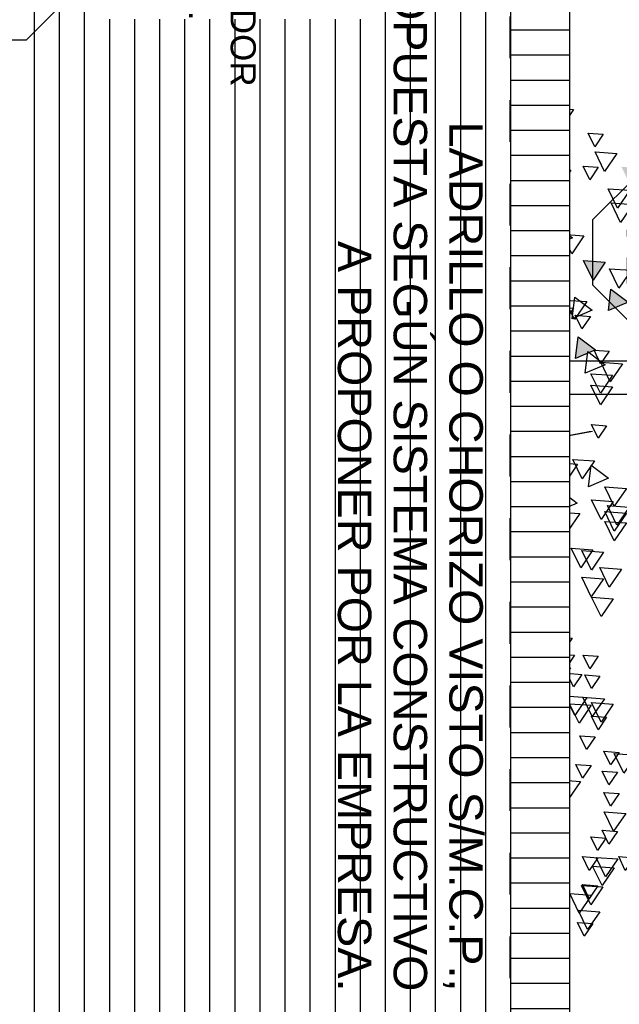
# Model space of a CAD drawing. Header units: millimetres. Extents: x 4617 to 4884, y 1258 to 1784.
# Tile 113 of 168: x 4725.15 to 4726.58, y 1389.98 to 1392.33. Entities that reach past the tile are written whole.
import ezdxf
from ezdxf.enums import TextEntityAlignment as Align

# ---------------------------------------------------------------- set-up
doc = ezdxf.new("R2010")
doc.units = ezdxf.units.MM
doc.header["$LTSCALE"] = 0.4
doc.set_wipeout_variables(frame=1)
doc.linetypes.add('DOT', pattern=[6.35, 0, -6.35])
for name, color, linetype in [('00 AC - ABERTURAS ALUMINIO - HATCH', 254, 'Continuous'), ('00 AC - ABERTURAS ALUMINIO - TIPO', 3, 'Continuous'), ('A HERRERÍA', 4, 'Continuous'), ('A MURO VISTO', 2, 'Continuous'), ('A VEGETACIÓN', 253, 'Continuous'), ('Hatch 354', 254, 'Continuous'), ('Hatch Ladrillo Visto', 32, 'Continuous'), ('LÁMINA', 1, 'Continuous'), ('TXT', 3, 'Continuous'), ('TXT PLANILLAS', 3, 'Continuous'), ('TXT TERMINACIONES', 3, 'Continuous')]:
    doc.layers.add(name, color=color, linetype=linetype)
doc.styles.add('arial', font='arial.ttf')
doc.styles.add('ROMANS', font='romans', dxfattribs={"height": 2})

# ---------------------------------------------------------------- blocks, each defined once
blk = doc.blocks.new('ARB')
at = {"layer": 'LÁMINA'}
h = blk.add_hatch(color=254, dxfattribs=at)
h.paths.add_polyline_path([(3288.916393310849, 1398.6732571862), (3288.913259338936, 1398.666773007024), (3288.945707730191, 1398.61903438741), (3288.973960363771, 1398.67748900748)])
h.paths.add_polyline_path([(3288.925080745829, 1398.592633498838), (3288.950628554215, 1398.555047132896), (3288.970405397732, 1398.595965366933)])
h.paths.add_polyline_path([(3289.081435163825, 1398.657962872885), (3289.117932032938, 1398.604268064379), (3289.146184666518, 1398.662722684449)])
h.paths.add_polyline_path([(3289.017466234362, 1398.574286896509), (3289.053963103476, 1398.520592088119), (3289.082215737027, 1398.579046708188)])
h.paths.add_polyline_path([(3288.969504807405, 1398.294265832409), (3289.00600167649, 1398.240571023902), (3289.026066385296, 1398.282084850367), (3289.025190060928, 1398.282460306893), (3289.026847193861, 1398.283700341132), (3289.034254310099, 1398.299025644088)])
h.paths.add_polyline_path([(3288.924709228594, 1398.213537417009), (3288.961206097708, 1398.159842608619), (3288.989458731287, 1398.218297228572)])
h.paths.add_polyline_path([(3288.917833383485, 1397.995289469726), (3288.917385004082, 1397.994361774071), (3288.953302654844, 1397.941519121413), (3288.981555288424, 1397.999973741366)])
h.paths.add_polyline_path([(3288.988678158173, 1397.87391133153), (3289.025175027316, 1397.820216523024), (3289.053427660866, 1397.87867114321)])
h.paths.add_polyline_path([(3289.042097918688, 1397.687363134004), (3289.073672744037, 1397.673835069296), (3289.069347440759, 1397.680198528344), (3289.099315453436, 1397.68240151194), (3289.094079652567, 1397.726261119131)])
h.paths.add_polyline_path([(3288.945593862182, 1397.711166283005), (3288.971952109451, 1397.672387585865), (3288.989939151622, 1397.67370983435), (3289.010343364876, 1397.715926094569)])
h.paths.add_polyline_path([(3288.948491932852, 1397.495852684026), (3288.984988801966, 1397.44215787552), (3289.012138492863, 1397.498330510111), (3289.010713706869, 1397.500426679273)])
h.paths.add_polyline_path([(3288.921004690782, 1397.581335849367), (3288.936453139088, 1397.558607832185), (3288.937912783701, 1397.558715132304), (3288.937275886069, 1397.557397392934), (3288.957501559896, 1397.527641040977), (3288.985754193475, 1397.586095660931)])
h.paths.add_polyline_path([(3289.224163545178, 1398.115587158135), (3289.22610006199, 1398.114757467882), (3289.228233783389, 1398.114914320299), (3289.227804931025, 1398.114027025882), (3289.243034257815, 1398.107502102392), (3289.246621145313, 1398.110186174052), (3289.247152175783, 1398.105737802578), (3289.283841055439, 1398.090018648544), (3289.276145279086, 1398.154485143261)])
h.paths.add_polyline_path([(3289.194611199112, 1398.377402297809), (3289.231108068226, 1398.323707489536), (3289.259360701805, 1398.382162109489)])
h.paths.add_polyline_path([(3289.125749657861, 1398.258328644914), (3289.185427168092, 1398.232760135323), (3289.177731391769, 1398.297226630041)])
h.paths.add_polyline_path([(3289.032964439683, 1398.479331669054), (3289.062829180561, 1398.435394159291), (3289.06440792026, 1398.435510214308), (3289.063719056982, 1398.43408495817), (3289.069461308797, 1398.425636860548), (3289.097713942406, 1398.484091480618)])
h.paths.add_polyline_path([(3288.644739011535, 1399.062116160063), (3288.680917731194, 1399.008889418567), (3288.681482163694, 1399.008930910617), (3288.709488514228, 1399.066875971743)])
h.paths.add_polyline_path([(3288.305917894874, 1398.80202088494), (3288.342414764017, 1398.74832607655), (3288.370667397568, 1398.80678069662)])
h.paths.add_polyline_path([(3288.231400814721, 1398.707723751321), (3288.267897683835, 1398.654028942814), (3288.296150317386, 1398.712483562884)])
h.paths.add_polyline_path([(3288.260924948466, 1398.766789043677), (3288.29742181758, 1398.713094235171), (3288.325674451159, 1398.771548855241)])
h.paths.add_polyline_path([(3288.260188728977, 1398.846977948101), (3288.29668559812, 1398.793283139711), (3288.324938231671, 1398.851737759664)])
h.paths.add_polyline_path([(3288.249550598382, 1398.939593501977), (3288.250343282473, 1398.938427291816), (3288.256784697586, 1398.938900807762), (3288.253974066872, 1398.933085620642), (3288.286047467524, 1398.885898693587), (3288.314300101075, 1398.94435331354)])
h.paths.add_polyline_path([(3288.133721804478, 1398.407308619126), (3288.193399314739, 1398.381740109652), (3288.185703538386, 1398.446206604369)])
h.paths.add_polyline_path([(3288.170819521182, 1398.299718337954), (3288.207316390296, 1398.246023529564), (3288.235569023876, 1398.304478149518)])
h.paths.add_polyline_path([(3288.19877025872, 1398.037750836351), (3288.224318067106, 1398.000164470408), (3288.244094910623, 1398.041082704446)])
h.paths.add_polyline_path([(3288.1927700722, 1397.880642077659), (3288.25244758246, 1397.855073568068), (3288.244751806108, 1397.919540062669)])
h.paths.add_polyline_path([(3288.285484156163, 1397.922832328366), (3288.321981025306, 1397.869137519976), (3288.350233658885, 1397.927592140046)])
h.paths.add_polyline_path([(3288.178716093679, 1397.520835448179), (3288.209585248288, 1397.475420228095), (3288.219569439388, 1397.476154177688), (3288.243465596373, 1397.525595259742)])
h.paths.add_polyline_path([(3288.219569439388, 1397.476154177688), (3288.215212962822, 1397.467140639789), (3288.209585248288, 1397.475420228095), (3288.202569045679, 1397.474904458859), (3288.239065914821, 1397.421209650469), (3288.267318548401, 1397.479664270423)])
h.paths.add_polyline_path([(3288.208240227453, 1397.579900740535), (3288.244737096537, 1397.526205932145), (3288.272989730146, 1397.584660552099)])
h.paths.add_polyline_path([(3288.301733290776, 1397.402704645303), (3288.338230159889, 1397.34900983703), (3288.365892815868, 1397.406243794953), (3288.365130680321, 1397.407365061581)])
h.paths.add_polyline_path([(3287.973991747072, 1396.887070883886), (3288.010488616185, 1396.83337607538), (3288.038741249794, 1396.89183069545)])
at = {"layer": 'LÁMINA', "linetype": 'ByBlock'}
h = blk.add_hatch(color=254, dxfattribs=at)
h.dxf.hatch_style = 1
edge = h.paths.add_edge_path()
edge.add_spline(control_points=[(3290.779070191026, 1397.862547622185), (3290.74557413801, 1397.809401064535), (3290.660199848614, 1397.673941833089), (3290.445161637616, 1397.516824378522), (3290.179083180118, 1397.46428680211), (3290.011180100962, 1397.4306196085), (3289.936612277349, 1397.415667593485)], knot_values=[0, 0, 0, 0, 0.157934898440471, 0.4025423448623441, 0.642974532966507, 0.8350617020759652, 0.8350617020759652, 0.8350617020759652, 0.8350617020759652], degree=3, periodic=0)
edge.add_spline(control_points=[(3289.936612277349, 1397.415667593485), (3289.848104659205, 1397.416570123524), (3289.720498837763, 1397.417871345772), (3289.592975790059, 1397.413544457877), (3289.553902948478, 1397.412218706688)], knot_values=[0, 0, 0, 0, 0.2231280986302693, 0.3216948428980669, 0.3216948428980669, 0.3216948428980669, 0.3216948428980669], degree=3, periodic=0)
edge.add_spline(control_points=[(3289.553902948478, 1397.412218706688), (3289.580246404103, 1397.407332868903), (3289.613404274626, 1397.401183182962), (3289.661944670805, 1397.402166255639), (3289.703356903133, 1397.400516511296), (3289.75275522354, 1397.407507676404), (3289.829874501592, 1397.398655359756), (3289.887236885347, 1397.392577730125), (3289.92971664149, 1397.388076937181)], knot_values=[0, 0, 0, 0, 0.06721361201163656, 0.08460014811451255, 0.1222711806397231, 0.1716184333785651, 0.2094006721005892, 0.3172432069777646, 0.3172432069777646, 0.3172432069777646, 0.3172432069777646], degree=3, periodic=0)
edge.add_spline(control_points=[(3289.92971664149, 1397.388076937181), (3289.910154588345, 1397.382421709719), (3289.854279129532, 1397.366268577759), (3289.776884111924, 1397.340471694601), (3289.713296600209, 1397.309160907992), (3289.67282980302, 1397.305307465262), (3289.652282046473, 1397.288052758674), (3289.640442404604, 1397.276426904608), (3289.633203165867, 1397.269318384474)], knot_values=[0, 0, 0, 0, 0.05134977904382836, 0.1466713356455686, 0.2053486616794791, 0.2292447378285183, 0.2455971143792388, 0.2713293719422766, 0.2713293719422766, 0.2713293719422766, 0.2713293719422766], degree=3, periodic=0)
edge.add_spline(control_points=[(3289.633203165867, 1397.269318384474), (3289.776630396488, 1397.320869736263), (3290.014443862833, 1397.406345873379), (3290.399605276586, 1397.459201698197), (3290.715796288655, 1397.610176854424), (3290.856941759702, 1397.799873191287), (3290.9154159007, 1397.878461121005)], knot_values=[0, 0, 0, 0, 0.3825927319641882, 0.634368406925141, 0.9804392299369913, 1.22521809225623, 1.22521809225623, 1.22521809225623, 1.22521809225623], degree=3, periodic=0)
edge.add_spline(control_points=[(3290.9154159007, 1397.878461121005), (3290.913886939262, 1397.880431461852), (3290.908741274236, 1397.887062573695), (3290.885346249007, 1397.880980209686), (3290.854387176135, 1397.881335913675), (3290.810483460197, 1397.891864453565), (3290.788924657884, 1397.871744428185), (3290.779070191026, 1397.862547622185)], knot_values=[0, 0, 0, 0, 0.005973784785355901, 0.02010455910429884, 0.05190648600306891, 0.09008543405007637, 0.1222302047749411, 0.1222302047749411, 0.1222302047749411, 0.1222302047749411], degree=3, periodic=0)
at = {"layer": 'LÁMINA', "color": 254, "elevation": -10.00000000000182}
for points in [[(3289.289211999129, 1398.833817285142), (3289.314759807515, 1398.796230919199), (3289.334536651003, 1398.837149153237)], [(3289.396359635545, 1398.78593803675), (3289.432856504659, 1398.732243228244), (3289.461109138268, 1398.790697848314)], [(3289.200639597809, 1398.75998545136), (3289.226187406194, 1398.722399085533), (3289.245964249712, 1398.76331731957)], [(3289.160166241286, 1398.702262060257), (3289.1966631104, 1398.648567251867), (3289.224915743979, 1398.707021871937)], [(3289.396359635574, 1398.707184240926), (3289.432856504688, 1398.65348943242), (3289.461109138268, 1398.71194405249)], [(3289.520113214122, 1398.676216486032), (3289.556610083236, 1398.622521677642), (3289.584862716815, 1398.680976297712)], [(3289.215401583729, 1398.661543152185), (3289.240949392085, 1398.623956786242), (3289.260726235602, 1398.664875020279)], [(3289.297945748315, 1398.653040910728), (3289.334442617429, 1398.599346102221), (3289.362695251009, 1398.657800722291)], [(3289.574240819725, 1398.641761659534), (3289.610737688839, 1398.588066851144), (3289.638990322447, 1398.646521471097)], [(3289.121537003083, 1398.592540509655), (3289.158033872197, 1398.538845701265), (3289.186286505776, 1398.597300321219)], [(3289.529954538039, 1398.587618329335), (3289.566451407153, 1398.533923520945), (3289.594704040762, 1398.592378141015)], [(3289.112204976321, 1398.550215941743), (3289.148701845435, 1398.496521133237), (3289.176954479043, 1398.554975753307)], [(3289.399257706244, 1398.491870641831), (3289.435754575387, 1398.438175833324), (3289.464007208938, 1398.496630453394)], [(3289.45540790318, 1398.505377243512), (3289.491904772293, 1398.451682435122), (3289.520157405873, 1398.510137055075)], [(3289.68249603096, 1398.513786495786), (3289.718992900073, 1398.460091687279), (3289.747245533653, 1398.518546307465)], [(3289.345035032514, 1398.489189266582), (3289.293053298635, 1398.450291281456), (3289.352730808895, 1398.424722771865)], [(3289.258580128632, 1398.45615609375), (3289.295076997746, 1398.40246128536), (3289.323329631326, 1398.460915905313)], [(3289.534138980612, 1398.41185712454), (3289.570635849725, 1398.358162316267), (3289.598888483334, 1398.41661693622)], [(3289.19461119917, 1398.377402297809), (3289.231108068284, 1398.323707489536), (3289.259360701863, 1398.382162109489)], [(3289.781281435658, 1398.390826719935), (3289.806829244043, 1398.353240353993), (3289.82660608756, 1398.39415858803)], [(3289.117125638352, 1398.353331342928), (3289.153622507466, 1398.299636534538), (3289.181875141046, 1398.358091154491)], [(3289.177731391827, 1398.297226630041), (3289.125749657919, 1398.258328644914), (3289.18542716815, 1398.232760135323)], [(3289.308523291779, 1398.297213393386), (3289.345020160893, 1398.243518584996), (3289.373272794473, 1398.301973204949)], [(3289.337311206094, 1398.293726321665), (3289.373808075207, 1398.240031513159), (3289.402060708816, 1398.298486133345)], [(3289.526415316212, 1398.290226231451), (3289.562912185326, 1398.236531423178), (3289.591164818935, 1398.294986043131)], [(3289.285986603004, 1398.272615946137), (3289.234004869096, 1398.23371796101), (3289.293682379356, 1398.208149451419)], [(3289.249984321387, 1398.25981100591), (3289.286481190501, 1398.206116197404), (3289.31473382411, 1398.264570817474)], [(3289.289349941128, 1398.240122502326), (3289.325846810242, 1398.186427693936), (3289.354099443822, 1398.24488231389)], [(3289.414181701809, 1398.239557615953), (3289.439729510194, 1398.20197125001), (3289.459506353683, 1398.242889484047)], [(3289.239254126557, 1398.215501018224), (3289.264801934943, 1398.177914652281), (3289.28457877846, 1398.218832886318)], [(3289.73699515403, 1398.198864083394), (3289.762542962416, 1398.161277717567), (3289.782319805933, 1398.202195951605)], [(3289.451594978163, 1398.179175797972), (3289.477142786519, 1398.141589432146), (3289.496919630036, 1398.182507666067)], [(3289.276145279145, 1398.154485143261), (3289.224163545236, 1398.115587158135), (3289.283841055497, 1398.090018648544)], [(3289.310461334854, 1398.15764370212), (3289.346958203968, 1398.103948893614), (3289.375210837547, 1398.162403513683)], [(3289.490588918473, 1398.149549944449), (3289.527085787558, 1398.095855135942), (3289.555338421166, 1398.154309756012)], [(3289.182909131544, 1398.111582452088), (3289.208456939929, 1398.073996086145), (3289.228233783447, 1398.114914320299)], [(3289.246621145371, 1398.110186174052), (3289.194639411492, 1398.071288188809), (3289.254316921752, 1398.045719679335)], [(3289.404083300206, 1398.134796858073), (3289.352101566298, 1398.095898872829), (3289.411779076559, 1398.070330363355)], [(3289.42496891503, 1398.126291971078), (3289.450516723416, 1398.088705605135), (3289.470293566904, 1398.129623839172)], [(3289.364717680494, 1398.085575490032), (3289.312735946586, 1398.046677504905), (3289.372413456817, 1398.02110899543)], [(3289.418845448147, 1398.090497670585), (3289.36686371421, 1398.051599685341), (3289.42654122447, 1398.026031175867)], [(3289.423766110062, 1398.105263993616), (3289.371784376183, 1398.066366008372), (3289.431461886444, 1398.040797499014)], [(3289.451223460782, 1398.100328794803), (3289.487720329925, 1398.046633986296), (3289.515972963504, 1398.105088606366)], [(3290.042078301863, 1398.105343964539), (3290.067626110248, 1398.067757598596), (3290.087402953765, 1398.108675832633)], [(3290.406209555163, 1398.090577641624), (3290.431757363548, 1398.052991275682), (3290.451534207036, 1398.093909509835)], [(3289.143157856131, 1398.073967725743), (3289.179654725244, 1398.020272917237), (3289.207907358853, 1398.078727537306)], [(3289.428686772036, 1398.05604284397), (3289.376705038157, 1398.017144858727), (3289.436382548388, 1397.991576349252)], [(3289.490960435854, 1398.065966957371), (3289.516508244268, 1398.028380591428), (3289.536285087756, 1398.069298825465)], [(3289.172681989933, 1398.039512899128), (3289.209178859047, 1397.985818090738), (3289.237431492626, 1398.044272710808)], [(3290.071602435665, 1398.036434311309), (3290.097150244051, 1397.998847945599), (3290.116927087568, 1398.03976617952)], [(3289.172681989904, 1398.005058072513), (3289.209178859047, 1397.95136326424), (3289.237431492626, 1398.009817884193)], [(3289.323656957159, 1398.016745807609), (3289.349204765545, 1397.979159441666), (3289.368981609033, 1398.020077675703)], [(3289.581099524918, 1398.000136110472), (3289.617596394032, 1397.946441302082), (3289.645849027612, 1398.004895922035)], [(3290.174936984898, 1397.962602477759), (3290.200484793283, 1397.925016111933), (3290.2202616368, 1397.965934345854)], [(3289.436832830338, 1397.957680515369), (3289.462380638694, 1397.920094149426), (3289.482157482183, 1397.961012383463)], [(3289.520113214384, 1397.913288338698), (3289.556610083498, 1397.859593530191), (3289.584862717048, 1397.918048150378)], [(3289.553821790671, 1397.899956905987), (3289.590318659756, 1397.846262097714), (3289.618571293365, 1397.904716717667)], [(3289.554929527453, 1397.928147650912), (3289.580477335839, 1397.890561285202), (3289.600254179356, 1397.931479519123)], [(3289.604136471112, 1397.908459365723), (3289.629684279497, 1397.87087299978), (3289.649461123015, 1397.911791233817)], [(3289.190798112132, 1397.888770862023), (3289.216345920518, 1397.851184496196), (3289.236122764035, 1397.892102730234)], [(3289.409003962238, 1397.90345721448), (3289.35702222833, 1397.864559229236), (3289.416699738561, 1397.838990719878)], [(3289.874774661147, 1397.883848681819), (3289.900322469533, 1397.846262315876), (3289.920099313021, 1397.88718055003)], [(3289.307787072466, 1397.860579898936), (3289.344283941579, 1397.806885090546), (3289.372536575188, 1397.865339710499)], [(3289.609057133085, 1397.849393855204), (3289.634604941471, 1397.811807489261), (3289.654381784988, 1397.852725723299)], [(3289.687788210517, 1397.869082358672), (3289.713336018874, 1397.831495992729), (3289.733112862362, 1397.872414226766)], [(3289.874774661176, 1397.864160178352), (3289.900322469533, 1397.826573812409), (3289.92009931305, 1397.867492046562)], [(3289.226809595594, 1397.783563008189), (3289.263306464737, 1397.729868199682), (3289.291559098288, 1397.788322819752)], [(3289.330144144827, 1397.793407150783), (3289.36664101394, 1397.739712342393), (3289.39489364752, 1397.798166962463)], [(3289.23677965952, 1397.770560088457), (3289.184797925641, 1397.731662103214), (3289.244475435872, 1397.706093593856)], [(3289.277512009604, 1397.773852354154), (3289.314008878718, 1397.720157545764), (3289.342261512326, 1397.778612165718)], [(3289.440645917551, 1397.75229345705), (3289.477142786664, 1397.698598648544), (3289.505395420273, 1397.757053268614)], [(3289.467923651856, 1397.754030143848), (3289.50442052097, 1397.700335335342), (3289.532673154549, 1397.758789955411)], [(3289.584082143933, 1397.726247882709), (3289.620579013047, 1397.672553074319), (3289.648831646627, 1397.731007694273)], [(3289.131378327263, 1397.701637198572), (3289.167875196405, 1397.647942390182), (3289.196127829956, 1397.706397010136)], [(3289.487735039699, 1397.711494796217), (3289.43575330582, 1397.67259681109), (3289.495430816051, 1397.647028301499)], [(3289.330272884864, 1397.696728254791), (3289.278291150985, 1397.657830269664), (3289.337968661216, 1397.63226176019)], [(3289.333498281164, 1397.672197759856), (3289.359046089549, 1397.634611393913), (3289.378822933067, 1397.67552962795)], [(3289.395771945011, 1397.682121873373), (3289.421319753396, 1397.644535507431), (3289.441096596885, 1397.685453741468)], [(3289.470526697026, 1397.678990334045), (3289.496074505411, 1397.641403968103), (3289.5158513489, 1397.68232220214)], [(3289.525405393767, 1397.682041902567), (3289.550953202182, 1397.644455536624), (3289.57073004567, 1397.685373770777)], [(3289.909219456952, 1397.667275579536), (3289.934767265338, 1397.629689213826), (3289.954544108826, 1397.670607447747)], [(3289.12347504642, 1397.645743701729), (3289.159971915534, 1397.592048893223), (3289.188224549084, 1397.650503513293)], [(3289.170743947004, 1397.662260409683), (3289.207240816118, 1397.608565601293), (3289.235493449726, 1397.667020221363)], [(3289.643502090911, 1397.652509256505), (3289.669049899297, 1397.614922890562), (3289.688826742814, 1397.655841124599)], [(3289.131378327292, 1397.627805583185), (3289.167875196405, 1397.574110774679), (3289.196127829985, 1397.632565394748)], [(3289.271095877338, 1397.626055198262), (3289.307592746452, 1397.572360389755), (3289.335845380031, 1397.630815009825)], [(3289.131378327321, 1397.598272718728), (3289.167875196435, 1397.544577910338), (3289.196127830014, 1397.603032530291)], [(3289.451594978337, 1397.59344374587), (3289.477142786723, 1397.555857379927), (3289.49691963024, 1397.596775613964)], [(3289.559850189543, 1397.59344374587), (3289.585397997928, 1397.555857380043), (3289.605174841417, 1397.59677561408)], [(3289.607949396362, 1397.589863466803), (3289.644446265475, 1397.536168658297), (3289.672698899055, 1397.594623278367)], [(3289.66810556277, 1397.59344374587), (3289.693653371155, 1397.555857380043), (3289.713430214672, 1397.596775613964)], [(3289.347888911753, 1397.549051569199), (3289.384385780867, 1397.495356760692), (3289.412638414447, 1397.553811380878)], [(3289.471277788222, 1397.573755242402), (3289.496825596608, 1397.536168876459), (3289.516602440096, 1397.577087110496)], [(3289.618527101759, 1397.563817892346), (3289.655023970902, 1397.510123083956), (3289.683276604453, 1397.568577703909)], [(3289.231730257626, 1397.517768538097), (3289.268227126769, 1397.464073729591), (3289.296479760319, 1397.522528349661)], [(3289.465985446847, 1397.529363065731), (3289.502482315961, 1397.475668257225), (3289.530734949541, 1397.534122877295)], [(3289.199531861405, 1397.511109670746), (3289.236028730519, 1397.457414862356), (3289.264281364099, 1397.515869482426)], [(3289.652235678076, 1397.506187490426), (3289.68873254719, 1397.452492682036), (3289.716985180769, 1397.51094730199)], [(3289.668105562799, 1397.509767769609), (3289.693653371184, 1397.472181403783), (3289.713430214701, 1397.513099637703)], [(3289.146140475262, 1397.460453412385), (3289.182637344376, 1397.406758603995), (3289.210889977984, 1397.465213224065)], [(3289.30062001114, 1397.473469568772), (3289.337116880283, 1397.419774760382), (3289.365369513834, 1397.478229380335)], [(3289.367571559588, 1397.465375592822), (3289.404068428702, 1397.411680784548), (3289.432321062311, 1397.470135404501)], [(3289.426991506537, 1397.475312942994), (3289.452539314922, 1397.437726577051), (3289.47231615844, 1397.478644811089)], [(3289.509535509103, 1397.481577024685), (3289.546032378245, 1397.427882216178), (3289.574285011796, 1397.486336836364)], [(3289.686680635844, 1397.481577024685), (3289.723177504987, 1397.427882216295), (3289.751430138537, 1397.486336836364)], [(3289.780173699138, 1397.471732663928), (3289.816670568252, 1397.418037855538), (3289.844923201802, 1397.476492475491)], [(3289.200268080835, 1397.430920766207), (3289.236764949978, 1397.377225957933), (3289.265017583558, 1397.435680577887)], [(3289.321511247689, 1397.455145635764), (3289.347059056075, 1397.417559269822), (3289.366835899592, 1397.458477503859)], [(3289.445566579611, 1397.44712219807), (3289.482063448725, 1397.39342738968), (3289.510316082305, 1397.451882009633)], [(3289.913032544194, 1397.432355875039), (3289.949529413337, 1397.378661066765), (3289.977782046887, 1397.437115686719)], [(3289.392546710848, 1397.411325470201), (3289.418094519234, 1397.373739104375), (3289.437871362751, 1397.414657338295)], [(3289.554272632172, 1397.404893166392), (3289.579820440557, 1397.367306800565), (3289.599597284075, 1397.408225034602)], [(3289.986842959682, 1397.427433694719), (3290.023339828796, 1397.373738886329), (3290.051592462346, 1397.432193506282)], [(3289.17074394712, 1397.37185547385), (3289.207240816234, 1397.31816066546), (3289.235493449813, 1397.37661528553)], [(3289.330515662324, 1397.394808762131), (3289.356063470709, 1397.357222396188), (3289.375840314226, 1397.398140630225)], [(3289.68286754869, 1397.39655914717), (3289.708415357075, 1397.358972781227), (3289.728192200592, 1397.399891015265)], [(3289.480011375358, 1397.353601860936), (3289.516508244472, 1397.299907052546), (3289.544760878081, 1397.3583616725)], [(3289.647315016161, 1397.358524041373), (3289.683811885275, 1397.304829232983), (3289.712064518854, 1397.363283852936)], [(3289.795672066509, 1397.342322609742), (3289.832168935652, 1397.288627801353), (3289.860421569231, 1397.347082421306)], [(3289.550008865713, 1397.317805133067), (3289.575556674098, 1397.280218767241), (3289.595333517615, 1397.321137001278)], [(3289.781281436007, 1397.32272731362), (3289.806829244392, 1397.285140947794), (3289.82660608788, 1397.326059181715)], [(3289.322549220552, 1397.309302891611), (3289.359046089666, 1397.255608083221), (3289.387298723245, 1397.31406270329)], [(3289.376676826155, 1397.289614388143), (3289.413173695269, 1397.235919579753), (3289.441426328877, 1397.294374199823)], [(3289.791122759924, 1397.293194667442), (3289.816670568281, 1397.255608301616), (3289.836447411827, 1397.296526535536)], [(3289.293761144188, 1397.253724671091), (3289.33025801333, 1397.200029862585), (3289.358510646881, 1397.258484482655)], [(3289.539416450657, 1397.250766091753), (3289.564964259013, 1397.213179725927), (3289.584741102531, 1397.254097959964)], [(3289.628739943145, 1397.243973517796), (3289.65428775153, 1397.206387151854), (3289.674064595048, 1397.247305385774)], [(3289.215401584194, 1397.199674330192), (3289.24094939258, 1397.162087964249), (3289.260726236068, 1397.203006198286)], [(3289.286229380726, 1397.202846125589), (3289.311777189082, 1397.165259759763), (3289.331554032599, 1397.206177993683)], [(3289.464661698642, 1397.209598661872), (3289.490209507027, 1397.172012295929), (3289.509986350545, 1397.212930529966)], [(3289.509986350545, 1397.212930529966), (3289.53553415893, 1397.175344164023), (3289.555311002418, 1397.216262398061)], [(3289.298681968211, 1397.165126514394), (3289.335178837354, 1397.111431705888), (3289.363431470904, 1397.169886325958)], [(3289.426619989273, 1397.174970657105), (3289.463116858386, 1397.121275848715), (3289.491369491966, 1397.179730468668)], [(3289.21048092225, 1397.140609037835), (3289.236028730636, 1397.103022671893), (3289.255805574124, 1397.14394090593)], [(3289.264608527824, 1397.145531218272), (3289.290156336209, 1397.107944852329), (3289.309933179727, 1397.148863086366)], [(3289.591312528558, 1397.109326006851), (3289.616860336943, 1397.071739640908), (3289.636637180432, 1397.112657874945)], [(3289.249475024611, 1397.076528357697), (3289.285971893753, 1397.022833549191), (3289.314224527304, 1397.08128816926)], [(3289.485668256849, 1397.101139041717), (3289.522165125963, 1397.047444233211), (3289.550417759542, 1397.105898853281)], [(3289.170743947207, 1397.056839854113), (3289.207240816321, 1397.003145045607), (3289.23549344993, 1397.061599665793)], [(3289.197299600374, 1397.072922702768), (3289.233796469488, 1397.019227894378), (3289.262049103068, 1397.077682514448)], [(3289.236665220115, 1397.053234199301), (3289.273162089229, 1396.999539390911), (3289.301414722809, 1397.057994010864)], [(3289.544716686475, 1397.066684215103), (3289.581213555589, 1397.012989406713), (3289.609466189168, 1397.071444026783)], [(3289.318364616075, 1397.032229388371), (3289.354861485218, 1396.978534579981), (3289.383114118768, 1397.036989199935)], [(3289.620836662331, 1397.040416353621), (3289.646384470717, 1397.002829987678), (3289.666161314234, 1397.043748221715)], [(3289.190798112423, 1397.017556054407), (3289.216345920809, 1396.979969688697), (3289.236122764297, 1397.020887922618)], [(3289.441381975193, 1397.007618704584), (3289.477878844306, 1396.953923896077), (3289.506131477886, 1397.012378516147)], [(3289.22524307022, 1396.958490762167), (3289.250790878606, 1396.920904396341), (3289.270567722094, 1396.961822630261)], [(3289.103056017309, 1396.903938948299), (3289.139552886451, 1396.850244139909), (3289.167805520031, 1396.908698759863)], [(3289.153370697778, 1396.912441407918), (3289.178918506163, 1396.874855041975), (3289.198695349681, 1396.915773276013)], [(3289.237022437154, 1396.873064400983), (3289.262570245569, 1396.835478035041), (3289.282347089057, 1396.876396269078)], [(3289.424008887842, 1396.887830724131), (3289.449556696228, 1396.850244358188), (3289.469333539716, 1396.891162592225)], [(3289.451223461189, 1396.884565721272), (3289.487720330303, 1396.830870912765), (3289.515972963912, 1396.889325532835)], [(3289.15829135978, 1396.853375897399), (3289.183839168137, 1396.815789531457), (3289.203616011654, 1396.856707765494)], [(3289.424008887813, 1396.868142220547), (3289.449556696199, 1396.83055585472), (3289.469333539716, 1396.871474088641)], [(3289.269157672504, 1396.825500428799), (3289.305654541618, 1396.771805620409), (3289.333907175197, 1396.830260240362)], [(3289.153370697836, 1396.789388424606), (3289.178918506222, 1396.751802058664), (3289.198695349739, 1396.792720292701)], [(3289.133316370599, 1396.730229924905), (3289.169813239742, 1396.676535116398), (3289.198065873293, 1396.734989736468)], [(3289.412229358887, 1396.741917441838), (3289.437777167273, 1396.704331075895), (3289.457554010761, 1396.745249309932)], [(3289.158291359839, 1396.676179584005), (3289.183839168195, 1396.638593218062), (3289.203616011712, 1396.6795114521)], [(3289.458453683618, 1396.671257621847), (3289.484001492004, 1396.633671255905), (3289.503778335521, 1396.674589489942)], [(3289.192736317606, 1396.656491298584), (3289.218284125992, 1396.618904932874), (3289.238060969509, 1396.659823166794)], [(3289.109084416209, 1396.597425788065), (3289.134632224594, 1396.559839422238), (3289.154409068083, 1396.600757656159)], [(3289.157183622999, 1396.593845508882), (3289.193680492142, 1396.540150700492), (3289.221933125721, 1396.598605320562)], [(3289.217339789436, 1396.597425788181), (3289.242887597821, 1396.559839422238), (3289.262664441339, 1396.600757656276)], [(3289.167761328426, 1396.567799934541), (3289.204258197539, 1396.514105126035), (3289.232510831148, 1396.572559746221)], [(3289.201469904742, 1396.510169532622), (3289.237966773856, 1396.456474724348), (3289.266219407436, 1396.514929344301)], [(3289.217339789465, 1396.513749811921), (3289.24288759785, 1396.476163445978), (3289.262664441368, 1396.517081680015)], [(3289.235914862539, 1396.485559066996), (3289.272411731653, 1396.43186425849), (3289.300664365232, 1396.49031887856)], [(3289.329407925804, 1396.475714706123), (3289.365904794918, 1396.422019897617), (3289.394157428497, 1396.480474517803)], [(3289.21131139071, 1396.436337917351), (3289.247808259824, 1396.382643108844), (3289.276060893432, 1396.441097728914)], [(3289.232101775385, 1396.400541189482), (3289.25764958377, 1396.362954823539), (3289.277426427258, 1396.403873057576)], [(3289.315753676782, 1396.415307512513), (3289.341301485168, 1396.37772114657), (3289.361078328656, 1396.418639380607)]]:
    blk.add_lwpolyline(points, close=True, dxfattribs=at)
at = {"layer": 'LÁMINA', "color": 254, "linetype": 'ByBlock', "elevation": -10.00000000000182}
blk.add_lwpolyline([(3289.486273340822, 1397.486579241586), (3289.500994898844, 1397.544175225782), (3289.551547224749, 1397.623605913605), (3289.634314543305, 1397.660376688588), (3289.681118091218, 1397.683726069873), (3289.699137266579, 1397.706915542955), (3289.616761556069, 1397.752435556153), (3289.547256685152, 1397.778200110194), (3289.455964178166, 1397.823736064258), (3289.351392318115, 1397.850739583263), (3289.23239901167, 1397.873021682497)], dxfattribs=at)
at = {"layer": 'LÁMINA', "color": 254, "linetype": 'ByBlock'}
blk.add_open_spline([(3289.757325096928, 1398.439969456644), (3289.740561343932, 1398.464450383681), (3289.723797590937, 1398.488931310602), (3289.70703383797, 1398.513412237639)], degree=3, dxfattribs=at)
for points, knots in [([(3292.211345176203, 1397.998958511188), (3291.964915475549, 1398.000894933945), (3291.433038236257, 1397.996176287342), (3290.794787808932, 1397.922548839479), (3290.356748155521, 1398.149716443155), (3290.013679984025, 1398.104699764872), (3289.90502074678, 1398.399050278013), (3289.776687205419, 1398.473178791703), (3289.70703383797, 1398.513412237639)], [0.291003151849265, 0.291003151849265, 0.291003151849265, 0.291003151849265, 0.9176255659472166, 1.632920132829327, 1.820772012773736, 2.165029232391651, 2.332306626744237, 2.530864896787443, 2.530864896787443, 2.530864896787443, 2.530864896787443]), ([(3289.543559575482, 1398.419276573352), (3289.577119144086, 1398.42488047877), (3289.623046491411, 1398.432549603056), (3289.687281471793, 1398.426870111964), (3289.723733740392, 1398.441493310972), (3289.74924423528, 1398.440336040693), (3289.757325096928, 1398.439969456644)], [0, 0, 0, 0, 0.0854410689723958, 0.1169288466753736, 0.1606802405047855, 0.1809646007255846, 0.1809646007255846, 0.1809646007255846, 0.1809646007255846]), ([(3290.722717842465, 1397.919196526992), (3290.647046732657, 1397.964168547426), (3290.472432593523, 1398.067943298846), (3290.237587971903, 1398.101665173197), (3289.960173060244, 1398.117684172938), (3289.93899015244, 1398.375585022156), (3289.746115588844, 1398.40765794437), (3289.64390760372, 1398.414433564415), (3289.566598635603, 1398.418164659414), (3289.543559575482, 1398.419276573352)], [0, 0, 0, 0, 0.2190586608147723, 0.505486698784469, 0.6060784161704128, 0.869250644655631, 0.9381309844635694, 1.074818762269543, 1.132846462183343, 1.132846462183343, 1.132846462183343, 1.132846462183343]), ([(3290.435543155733, 1397.83989810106), (3290.34509376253, 1397.862668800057), (3290.182690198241, 1397.903554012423), (3289.959894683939, 1398.069358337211), (3289.720065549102, 1398.014480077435), (3289.498448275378, 1398.084153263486), (3289.425893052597, 1398.189142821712), (3289.388407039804, 1398.243386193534)], [0, 0, 0, 0, 0.234698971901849, 0.4214063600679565, 0.6627873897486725, 0.8142119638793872, 0.976071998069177, 0.976071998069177, 0.976071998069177, 0.976071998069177]), ([(3290.46757834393, 1397.881259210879), (3290.390193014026, 1397.896774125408), (3290.268625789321, 1397.921147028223), (3290.121576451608, 1397.993456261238), (3290.026702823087, 1398.059047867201), (3289.867029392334, 1398.061311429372), (3289.696275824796, 1398.070787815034), (3289.489772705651, 1398.11465519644), (3289.419918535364, 1398.203367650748), (3289.388407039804, 1398.243386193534)], [0, 0, 0, 0, 0.1974987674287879, 0.310257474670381, 0.4139372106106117, 0.4779511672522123, 0.7046450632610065, 0.8567750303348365, 0.9818013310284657, 0.9818013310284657, 0.9818013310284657, 0.9818013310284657]), ([(3290.46757834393, 1397.881259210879), (3290.51819033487, 1397.882857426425), (3290.586132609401, 1397.885002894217), (3290.66556077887, 1397.92478104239), (3290.702833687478, 1397.921139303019), (3290.722717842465, 1397.919196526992)], [0, 0, 0, 0, 0.1258118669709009, 0.1688916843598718, 0.2181537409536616, 0.2181537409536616, 0.2181537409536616, 0.2181537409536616]), ([(3292.133278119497, 1397.841947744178), (3292.097264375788, 1397.844944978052), (3291.692947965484, 1397.878530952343), (3291.278042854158, 1397.912109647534), (3290.915415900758, 1397.878461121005)], [0.3551923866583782, 0.3551923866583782, 0.3551923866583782, 0.3551923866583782, 0.4459976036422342, 1.372740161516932, 1.372740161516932, 1.372740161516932, 1.372740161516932]), ([(3290.915415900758, 1397.878461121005), (3290.85694175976, 1397.799873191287), (3290.715796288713, 1397.610176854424), (3290.399605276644, 1397.459201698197), (3290.014443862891, 1397.406345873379), (3289.776630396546, 1397.320869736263), (3289.633203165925, 1397.269318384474)], [0, 0, 0, 0, 0.2447788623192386, 0.590849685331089, 0.8426253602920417, 1.22521809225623, 1.22521809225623, 1.22521809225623, 1.22521809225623]), ([(3290.779070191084, 1397.862547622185), (3290.788924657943, 1397.871744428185), (3290.810483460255, 1397.891864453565), (3290.854387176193, 1397.881335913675), (3290.885346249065, 1397.880980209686), (3290.908741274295, 1397.887062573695), (3290.91388693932, 1397.880431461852), (3290.915415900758, 1397.878461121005)], [0, 0, 0, 0, 0.03214477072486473, 0.07032371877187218, 0.1021256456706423, 0.1162564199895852, 0.1222302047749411, 0.1222302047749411, 0.1222302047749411, 0.1222302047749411]), ([(3290.435543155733, 1397.83989810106), (3290.290270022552, 1397.79087643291), (3290.049606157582, 1397.709665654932), (3289.6876240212, 1397.737035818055), (3289.445777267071, 1397.835926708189), (3289.287953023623, 1397.863363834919), (3289.23239901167, 1397.873021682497)], [0, 0, 0, 0, 0.3825080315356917, 0.6336743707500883, 0.8949237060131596, 1.036836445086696, 1.036836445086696, 1.036836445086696, 1.036836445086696]), ([(3290.779070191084, 1397.862547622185), (3290.73416590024, 1397.856175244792), (3290.442056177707, 1397.807022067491), (3290.074519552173, 1397.670433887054), (3289.614734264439, 1397.683193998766), (3289.522413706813, 1397.541893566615), (3289.486273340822, 1397.486579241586)], [1.489550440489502, 1.489550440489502, 1.489550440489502, 1.489550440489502, 1.605662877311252, 2.2497391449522, 2.495363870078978, 2.653372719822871, 2.653372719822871, 2.653372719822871, 2.653372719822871]), ([(3290.779070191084, 1397.862547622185), (3290.745574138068, 1397.809401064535), (3290.660199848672, 1397.673941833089), (3290.445161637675, 1397.516824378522), (3290.179083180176, 1397.46428680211), (3290.01118010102, 1397.4306196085), (3289.936612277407, 1397.415667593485)], [0, 0, 0, 0, 0.157934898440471, 0.4025423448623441, 0.642974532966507, 0.8350617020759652, 0.8350617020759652, 0.8350617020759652, 0.8350617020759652]), ([(3289.936612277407, 1397.415667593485), (3289.848104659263, 1397.416570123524), (3289.720498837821, 1397.417871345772), (3289.592975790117, 1397.413544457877), (3289.553902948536, 1397.412218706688)], [0, 0, 0, 0, 0.2231280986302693, 0.3216948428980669, 0.3216948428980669, 0.3216948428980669, 0.3216948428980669]), ([(3289.929716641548, 1397.388076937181), (3289.887236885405, 1397.392577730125), (3289.82987450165, 1397.398655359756), (3289.752755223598, 1397.407507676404), (3289.703356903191, 1397.400516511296), (3289.661944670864, 1397.402166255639), (3289.613404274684, 1397.401183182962), (3289.580246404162, 1397.407332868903), (3289.553902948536, 1397.412218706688)], [0, 0, 0, 0, 0.1078425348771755, 0.1456247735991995, 0.1949720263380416, 0.2326430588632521, 0.2500295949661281, 0.3172432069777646, 0.3172432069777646, 0.3172432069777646, 0.3172432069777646]), ([(3289.929716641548, 1397.388076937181), (3289.910154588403, 1397.382421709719), (3289.85427912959, 1397.366268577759), (3289.776884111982, 1397.340471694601), (3289.713296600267, 1397.309160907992), (3289.672829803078, 1397.305307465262), (3289.652282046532, 1397.288052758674), (3289.640442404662, 1397.276426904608), (3289.633203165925, 1397.269318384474)], [0, 0, 0, 0, 0.05134977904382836, 0.1466713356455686, 0.2053486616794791, 0.2292447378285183, 0.2455971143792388, 0.2713293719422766, 0.2713293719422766, 0.2713293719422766, 0.2713293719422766])]:
    blk.add_open_spline(points, degree=3, knots=knots, dxfattribs=at)
blk = doc.blocks.new('TIPOS_GRAL2')
at = {"color": 0, "linetype": 'ByBlock', "ltscale": 0.5}
blk.add_lwpolyline([(3.552713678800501e-14, 0.3438971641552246), (0.1193997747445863, 0.3438971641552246), (0.288256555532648, 0.175040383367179), (0.288256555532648, -0.06375916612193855), (0.1193997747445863, -0.2326159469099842), (3.552713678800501e-14, -0.2326159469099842), (-0.1193997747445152, -0.2326159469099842), (-0.2882565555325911, -0.06375916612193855), (-0.2882565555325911, 0.175040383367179), (-0.1193997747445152, 0.3438971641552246)], close=True, dxfattribs=at)
at = {"color": 0, "style": 'ROMANS', "width": 1.1}
blk.add_text('H', height=0.15, dxfattribs=at).set_placement((-0.08798209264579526, 0.1119890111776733))
at = {"color": 0, "linetype": 'ByBlock', "style": 'ROMANS', "width": 1.05}
blk.add_attdef('NRO', text='', height=0.15, dxfattribs=at).set_placement((3.552713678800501e-14, -0.02708896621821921), align=Align.MIDDLE)
blk = doc.blocks.new('*U575')
at = {"color": 0, "linetype": 'ByBlock', "ltscale": 0.1}
blk.add_lwpolyline([(0, 0.3438971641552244), (0.1193997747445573, 0.3438971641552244), (0.2882565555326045, 0.1750403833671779), (0.2882565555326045, -0.06375916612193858), (0.1193997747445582, -0.2326159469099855), (0, -0.2326159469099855), (-0.1193997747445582, -0.2326159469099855), (-0.288256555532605, -0.06375916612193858), (-0.288256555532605, 0.1750403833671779), (-0.1193997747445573, 0.3438971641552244)], close=True, dxfattribs=at)
at = {"color": 0, "style": 'ROMANS', "width": 1.1}
blk.add_text('H', height=0.15, dxfattribs=at).set_placement((-0.08798209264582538, 0.1119890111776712))
at = {"color": 0, "linetype": 'ByBlock', "style": 'ROMANS', "width": 1.05}
blk.add_attdef('NRO', text='', height=0.15, dxfattribs=at).set_placement((0, -0.02708896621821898), align=Align.MIDDLE)
blk = doc.blocks.new('A$C4B2F62BB')
at = {"layer": 'A HERRERÍA'}
blk.add_lwpolyline([(0.2600002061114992, 1.009999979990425), (0.2600002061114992, 3.009999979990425), (0.3400002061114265, 3.009999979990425), (0.3400002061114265, 1.009999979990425)], dxfattribs=at)

msp = doc.modelspace()

# ---------------------------------------------------------------- linework, layer by layer
at = {"layer": 'A MURO VISTO'}
msp.add_lwpolyline([(4726.32393320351, 1392.936319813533), (4726.32393320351, 1389.8856362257), (4724.12392961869, 1389.8856362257), (4724.12392961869, 1392.936319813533)], close=True, dxfattribs=at)
at = {"layer": 'Hatch 354'}
msp.add_lwpolyline([(4726.32393320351, 1389.8856362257), (4726.32393320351, 1395.888347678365)], dxfattribs=at)
at = {"layer": 'Hatch Ladrillo Visto'}
msp.add_lwpolyline([(4726.32393320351, 1389.8856362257), (4726.32393320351, 1392.936319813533), (4724.12392961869, 1392.936319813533), (4724.12392961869, 1389.8856362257)], close=True, dxfattribs=at)

# ---------------------------------------------------------------- block references
at = {"layer": '00 AC - ABERTURAS ALUMINIO - HATCH', "color": 251, "rotation": 269.9999999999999}
msp.add_blockref('A$C4B2F62BB', (4724.123929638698, 1391.774334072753), dxfattribs=at)
at = {"layer": '00 AC - ABERTURAS ALUMINIO - TIPO', "extrusion": (0, 0, -1)}
ref = msp.add_blockref('*U575', (-4726.670848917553, 1391.774052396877), dxfattribs=dict(at, xscale=0.65, yscale=0.65, zscale=-0.65, rotation=90.00000000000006))
ref.add_attrib('NRO', '32', dxfattribs={"layer": '0', "color": 0, "linetype": 'ByBlock', "ltscale": 0.5, "height": 0.09749999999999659, "rotation": 90, "style": 'ROMANS', "text_generation_flag": 6, "width": 1.049999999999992}).set_placement((4726.653241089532, 1391.774052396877), align=Align.MIDDLE)
at = {"layer": 'A VEGETACIÓN', "color": 254, "xscale": -0.8, "yscale": 0.8, "zscale": 0.8, "rotation": 359.9999999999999}
msp.add_blockref('ARB', (7357.905608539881, 273.0484712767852, -14.04559999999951), dxfattribs=at)

# ---------------------------------------------------------------- next in the draw order: wipeouts: each hides what was drawn before it
msp.add_wipeout([(4726.463933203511, 1392.9363198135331), (4726.463933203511, 1389.8856362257), (4724.12392961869, 1389.8856362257), (4724.12392961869, 1392.9363198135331)]).dxf.layer = 'A MURO VISTO'

# ---------------------------------------------------------------- next in the draw order: hatches: boundary and pattern name
at = {"layer": 'Hatch Ladrillo Visto'}
h = msp.add_hatch(dxfattribs=at)
h.set_pattern_fill('_USER', color=256, scale=0.06, angle=-1.272221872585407e-14, pattern_type=0)
h.set_pattern_definition([(270, (4726.32393320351, 1392.936319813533), (0.06, -8.130914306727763e-17), [])])
h.paths.add_polyline_path([(4726.32393320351, 1389.8856362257), (4726.32393320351, 1392.936319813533), (4724.12392961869, 1392.936319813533), (4724.12392961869, 1389.8856362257)])
h.paths.add_polyline_path([(4725.841987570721, 1392.631980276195), (4725.841987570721, 1392.331980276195), (4725.964532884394, 1392.331980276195), (4725.964532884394, 1392.631980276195)], flags=16)
h.paths.add_polyline_path([(4725.841987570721, 1392.631980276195), (4725.841987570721, 1392.331980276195), (4725.361987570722, 1392.331980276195), (4725.361987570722, 1392.631980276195)], flags=16)
h.paths.add_polyline_path([(4724.344804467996, 1391.233955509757), (4724.941787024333, 1391.233955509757), (4724.941787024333, 1390.333955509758), (4724.344804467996, 1390.333955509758)], flags=16)
h.paths.add_polyline_path([(4724.941787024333, 1391.233955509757), (4724.941787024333, 1390.333955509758), (4725.064332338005, 1390.333955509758), (4725.064332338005, 1391.233955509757)], flags=16)
h = msp.add_hatch(dxfattribs=at)
h.set_pattern_fill('_USER', color=256, scale=0.06, angle=89.99999999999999, pattern_type=0)
h.set_pattern_definition([(359.9999999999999, (4726.44393320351, 1392.786154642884), (8.498308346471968e-17, 0.06), [])])
h.paths.add_polyline_path([(4726.46393320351, 1392.936319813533), (4726.46393320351, 1389.8856362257), (4726.32393320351, 1389.8856362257), (4726.32393320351, 1392.936319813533)])

# ---------------------------------------------------------------- next in the draw order: linework, layer by layer
msp.add_lwpolyline([(4726.46393320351, 1392.936319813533), (4726.46393320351, 1389.8856362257), (4726.32393320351, 1389.8856362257), (4726.32393320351, 1392.936319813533)], close=True, dxfattribs=at)
at = {"layer": 'TXT', "color": 253, "linetype": 'DOT', "ltscale": 0.01}
msp.add_line((4726.322360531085, 1387.238301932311), (4726.322360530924, 1427.296024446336), dxfattribs=at)

# ---------------------------------------------------------------- next in the draw order: block references
at = {"layer": 'TXT PLANILLAS', "xscale": 0.65, "yscale": 0.65, "zscale": 0.65, "rotation": 269.9999999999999}
msp.add_blockref('TIPOS_GRAL2', (4725.050121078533, 1392.469081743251), dxfattribs=at).add_auto_attribs({'NRO': 'B'})

# ---------------------------------------------------------------- next in the draw order: texts
at = {"layer": 'TXT', "ltscale": 0.3, "insert": (4725.713557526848, 1392.566102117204), "char_height": 0.06000000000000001, "attachment_point": 1, "rotation": 270.00000003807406, "style": 'arial'}
msp.add_mtext_dynamic_manual_height_columns('MEDIDOR \\PU.T.E.', width=0.8451534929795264, gutter_width=0.000625, heights=[0], dxfattribs=at)
at = {"layer": 'TXT TERMINACIONES', "insert": (4726.256804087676, 1390.006817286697), "char_height": 0.08000000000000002, "attachment_point": 3, "rotation": 269.9999999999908, "style": 'arial'}
msp.add_mtext('LADRILLO O CHORIZO VISTO S/M.C.P.,^JO PROPUESTA SEGÚN SISTEMA CONSTRUCTIVO^J A PROPONER POR LA EMPRESA. ', dxfattribs=at)

doc.saveas('drawing.dxf')
